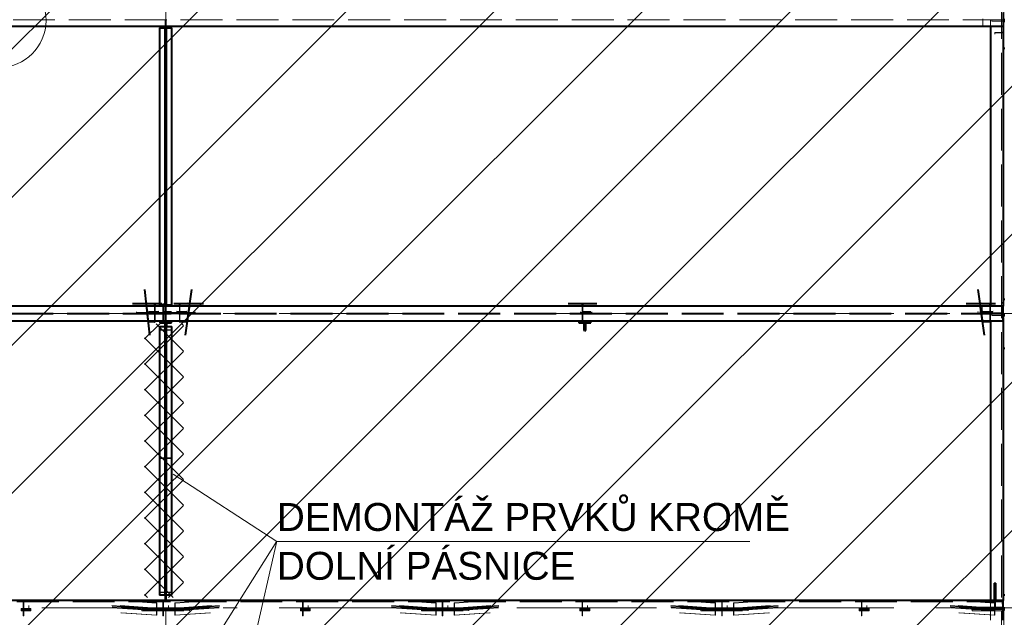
# Model space of a CAD drawing. Header units: metres. Extents: x 235 to 340, y 94 to 153.
# Tile 13 of 48: x 252 to 259, y 133 to 137. Entities that reach past the tile are written whole.
import ezdxf

# ---------------------------------------------------------------- set-up
doc = ezdxf.new("R2010")
doc.units = ezdxf.units.M
for name, pattern in [('__RA_15', [1.7, 1, -0.3, 0.1, -0.3]), ('__RA_2', [0.4, 0.3, -0.1]), ('__RA_4', [0.6, 0.3, -0.1, 0, -0.1, 0, -0.1])]:
    doc.linetypes.add(name, pattern=pattern)
for name, color, linetype, lineweight in [('OSY', 204, '__RA_15', 13), ('POPIS', 7, 'Continuous', 13), ('Standard', 7, 'Continuous', 40)]:
    doc.layers.add(name, color=color, linetype=linetype, lineweight=lineweight)
doc.styles.add('ARIAL', font='ARIAL.TTF')

msp = doc.modelspace()

# ---------------------------------------------------------------- linework, layer by layer
at = {"layer": 'OSY', "color": 204, "linetype": '__RA_15', "lineweight": 13}
for p, q in [((253.2656, 126.7921), (253.2656, 152.3201)), ((259.2656, 126.7921), (259.2656, 152.3201)), ((242.1779, 135.0197), (323.2759, 135.0197)), ((242.1779, 132.912), (323.2759, 132.912))]:
    msp.add_line(p, q, dxfattribs=at)
at = {"layer": 'Standard', "color": 1, "linetype": 'Continuous', "lineweight": 13}
for p, q in [((247.0536, 128.6216), (257.6671, 139.2351)), ((248.0146, 130.6433), (256.6065, 139.2351)), ((248.1143, 128.6216), (258.7278, 139.2351)), ((249.1749, 128.6216), (259.7884, 139.2351)), ((249.4169, 133.1062), (255.5458, 139.2351)), ((250.2356, 128.6216), (260.8491, 139.2351)), ((250.8191, 135.5691), (254.4851, 139.2351)), ((251.2963, 128.6216), (261.9098, 139.2351)), ((252.3569, 128.6216), (262.9704, 139.2351)), ((253.4176, 128.6216), (264.0311, 139.2351)), ((254.4782, 128.6216), (265.0917, 139.2351))]:
    msp.add_line(p, q, dxfattribs=at)
at = {"layer": 'Standard', "color": 136, "linetype": '__RA_2', "lineweight": 18}
for p, q in [((259.2496, 128.587), (259.2496, 138.7662)), ((251.7724, 137.1233), (259.2596, 137.1233)), ((253.2696, 137.1233), (253.2616, 137.1233)), ((253.2616, 137.1233), (253.2616, 137.0784)), ((253.2696, 137.0784), (253.2696, 137.1233)), ((259.1156, 137.1233), (259.1156, 137.1314)), ((259.1156, 137.0784), (259.1156, 137.1233)), ((259.1696, 137.1259), (259.1696, 137.0784)), ((259.1796, 137.1146), (259.1796, 137.1246)), ((259.2596, 137.1246), (259.1796, 137.1246)), ((259.1796, 137.1146), (259.2596, 137.1146)), ((253.2576, 135.0808), (253.2576, 137.0664)), ((253.2736, 137.0664), (253.2736, 135.0808)), ((259.2536, 137.0343), (259.1996, 137.0343)), ((259.1996, 137.0343), (259.1996, 137.0302)), ((259.1996, 137.0302), (259.1996, 137.0213)), ((259.1996, 137.0302), (259.2596, 137.0302)), ((259.2536, 137.0382), (259.2536, 137.0343)), ((259.2536, 137.03), (259.2536, 137.0343)), ((253.1859, 135.0727), (253.1859, 135.0289)), ((253.1896, 135.0353), (253.1896, 135.0727)), ((253.2456, 135.0889), (253.2456, 135.0925)), ((253.2456, 135.0889), (253.2456, 135.0808)), ((253.2516, 135.0889), (253.2456, 135.0889)), ((253.2456, 135.0727), (253.2456, 135.0291)), ((253.2516, 135.0889), (253.2516, 135.0925)), ((253.2516, 135.0808), (253.2516, 135.0889)), ((253.2516, 135.0351), (253.2516, 135.0727)), ((253.2616, 135.0727), (253.2616, 135.024)), ((253.2696, 135.024), (253.2696, 135.0727)), ((253.3635, 135.0727), (253.3635, 135.0355)), ((253.3666, 135.0291), (253.3666, 135.0727)), ((256.2456, 135.0727), (256.2456, 135.0291)), ((256.2516, 135.0351), (256.2516, 135.0727)), ((259.1096, 135.0727), (259.1096, 135.024)), ((259.1646, 135.0727), (259.1646, 135.0291)), ((259.1677, 135.0355), (259.1677, 135.0727)), ((259.1696, 135.0727), (259.1696, 134.9667)), ((259.2516, 135.0985), (259.2516, 135.0985)), ((259.2596, 135.0985), (259.2516, 135.0985)), ((259.2516, 135.0985), (259.2516, 135.0917)), ((259.2596, 135.0154), (250.5723, 135.0154)), ((259.2596, 135.024), (250.5772, 135.024)), ((253.0556, 135.0271), (253.0556, 135.0323)), ((253.0556, 135.0191), (253.0556, 135.0271)), ((253.4756, 135.0271), (253.0556, 135.0271)), ((253.0556, 135.0271), (253.4756, 135.0271)), ((253.4756, 135.0214), (253.0556, 135.0214)), ((253.0556, 135.0191), (253.4756, 135.0191)), ((253.1859, 135.0289), (253.1337, 135.0323)), ((253.1346, 135.0243), (253.1859, 135.0209)), ((253.1896, 135.0353), (253.1429, 135.0383)), ((253.1451, 135.0182), (253.1896, 135.0153)), ((253.1859, 135.0289), (253.2167, 135.0323)), ((253.2161, 135.0243), (253.1859, 135.0209)), ((253.1859, 135.0209), (253.1859, 134.9667)), ((253.217, 135.0383), (253.1896, 135.0353)), ((253.1896, 135.0153), (253.2157, 135.0182)), ((253.1896, 134.9667), (253.1896, 135.0153)), ((253.2456, 135.0291), (253.3056, 135.0291)), ((253.2456, 135.0243), (253.2456, 135.0211)), ((253.3056, 135.0211), (253.2456, 135.0211)), ((253.2456, 135.0211), (253.2456, 134.9667)), ((253.3056, 135.0351), (253.2516, 135.0351)), ((253.2516, 135.0182), (253.2516, 135.0152)), ((253.2516, 134.9667), (253.2516, 135.0152)), ((253.2516, 135.0152), (253.3056, 135.0152)), ((253.2616, 135.024), (253.2696, 135.024)), ((253.2696, 135.0154), (253.2616, 135.0154)), ((253.2616, 135.0154), (253.2616, 134.9667)), ((253.2696, 134.9667), (253.2696, 135.0154)), ((253.3056, 135.0351), (253.3056, 135.0383)), ((253.3056, 135.0291), (253.3056, 135.0351)), ((253.3056, 135.0211), (253.3056, 135.0243)), ((253.3056, 135.0152), (253.3056, 135.0211)), ((253.3635, 135.0355), (253.3433, 135.0383)), ((253.3436, 135.0323), (253.3666, 135.0291)), ((253.3666, 135.0211), (253.3441, 135.0243)), ((253.3444, 135.0182), (253.3635, 135.0156)), ((253.417, 135.0383), (253.3635, 135.0355)), ((253.3635, 135.0156), (253.4142, 135.0182)), ((253.3635, 135.0156), (253.3635, 134.9667)), ((253.4276, 135.0323), (253.3666, 135.0291)), ((253.3666, 135.0211), (253.4265, 135.0243)), ((253.3666, 134.9667), (253.3666, 135.0211)), ((253.4756, 135.0323), (253.4756, 135.0271)), ((253.4756, 135.0191), (253.4756, 135.0271)), ((256.2356, 135.0271), (256.2356, 135.0323)), ((256.2356, 135.0191), (256.2356, 135.0271)), ((256.3156, 135.0271), (256.2356, 135.0271)), ((256.2356, 135.0271), (256.3156, 135.0271)), ((256.3156, 135.0214), (256.2356, 135.0214)), ((256.2356, 135.0191), (256.3156, 135.0191)), ((256.2456, 135.0291), (256.3056, 135.0291)), ((256.2456, 135.0243), (256.2456, 135.0211)), ((256.3056, 135.0211), (256.2456, 135.0211)), ((256.2456, 135.0211), (256.2456, 134.9667)), ((256.3056, 135.0351), (256.2516, 135.0351)), ((256.2516, 135.0182), (256.2516, 135.0152)), ((256.2516, 134.9667), (256.2516, 135.0152)), ((256.2516, 135.0152), (256.3056, 135.0152)), ((256.3056, 135.0351), (256.3056, 135.0383)), ((256.3056, 135.0291), (256.3056, 135.0351)), ((256.3056, 135.0211), (256.3056, 135.0243)), ((256.3056, 135.0152), (256.3056, 135.0211)), ((256.3156, 135.0323), (256.3156, 135.0271)), ((256.3156, 135.0191), (256.3156, 135.0271)), ((259.1696, 135.0245), (259.0772, 135.0323)), ((259.0779, 135.0243), (259.1696, 135.0165)), ((259.1646, 135.0291), (259.1035, 135.0323)), ((259.1047, 135.0243), (259.1646, 135.0211)), ((259.1096, 135.024), (259.1096, 135.0154)), ((259.1096, 135.0154), (259.1096, 134.9667)), ((259.1677, 135.0355), (259.1142, 135.0383)), ((259.117, 135.0182), (259.1677, 135.0156)), ((259.1646, 135.0291), (259.1875, 135.0323)), ((259.1871, 135.0243), (259.1646, 135.0211)), ((259.1646, 135.0211), (259.1646, 134.9667)), ((259.1879, 135.0383), (259.1677, 135.0355)), ((259.1677, 135.0156), (259.1868, 135.0182)), ((259.1677, 134.9667), (259.1677, 135.0156)), ((259.2496, 135.0245), (259.1696, 135.0245)), ((259.1696, 135.0245), (259.2496, 135.0245)), ((259.2496, 135.0205), (259.1696, 135.0205)), ((259.1696, 135.0165), (259.2496, 135.0165)), ((259.1796, 135.0069), (259.1796, 135.0169)), ((259.2596, 135.0169), (259.1796, 135.0169)), ((259.1796, 135.0069), (259.2596, 135.0069)), ((253.1511, 134.964), (253.1896, 134.9615)), ((253.2576, 133.003), (253.2576, 134.9285)), ((253.2616, 134.9253), (253.2576, 134.9253)), ((253.2584, 134.9285), (253.2584, 134.8987)), ((253.2584, 134.909), (253.2616, 134.909)), ((253.2634, 134.9587), (253.2616, 134.9587)), ((253.2634, 134.8987), (253.2634, 134.9587)), ((253.2678, 134.9587), (253.2678, 134.8987)), ((253.2696, 134.9587), (253.2678, 134.9587)), ((253.2736, 134.9253), (253.2696, 134.9253)), ((253.2696, 134.909), (253.2728, 134.909)), ((253.2728, 134.8987), (253.2728, 134.9285)), ((253.2736, 134.9285), (253.2736, 133.003)), ((253.3635, 134.9618), (253.4067, 134.964)), ((259.1245, 134.964), (259.1677, 134.9618)), ((253.2576, 134.904), (253.2216, 134.904)), ((253.2216, 134.9017), (253.2616, 134.9017)), ((253.2584, 134.8987), (253.2634, 134.8987)), ((253.2678, 134.8987), (253.2728, 134.8987)), ((253.2696, 134.9017), (253.3096, 134.9017)), ((253.3096, 134.904), (253.2736, 134.904)), ((253.2616, 133.9858), (253.2216, 133.9858)), ((253.2216, 133.9818), (253.2576, 133.9818)), ((253.2576, 133.9458), (253.2616, 133.9458)), ((253.3096, 133.9858), (253.2696, 133.9858)), ((253.2696, 133.9458), (253.2736, 133.9458)), ((253.2736, 133.9818), (253.3096, 133.9818)), ((253.2616, 133.0245), (253.2216, 133.0245)), ((253.2216, 133.0221), (253.2576, 133.0221)), ((253.3096, 133.0245), (253.2696, 133.0245)), ((253.2736, 133.0221), (253.3096, 133.0221)), ((249.4001, 132.9558), (259.2596, 132.9558)), ((252.2456, 132.9421), (252.2456, 132.9647)), ((252.2456, 132.9421), (252.2456, 132.9023)), ((252.2496, 132.9421), (252.2456, 132.9421)), ((252.2496, 132.9421), (252.2496, 132.9647)), ((252.2496, 132.9063), (252.2496, 132.9421)), ((252.9347, 132.9647), (253.1985, 132.9467)), ((252.9411, 132.9647), (253.201, 132.947)), ((253.201, 132.947), (253.1985, 132.9467)), ((253.1985, 132.9467), (253.1985, 132.9108)), ((253.201, 132.9071), (253.201, 132.947)), ((253.2456, 132.9421), (253.2456, 132.9647)), ((253.2456, 132.9421), (253.2456, 132.9023)), ((253.2496, 132.9421), (253.2456, 132.9421)), ((253.2496, 132.9421), (253.2496, 132.9647)), ((253.2496, 132.9063), (253.2496, 132.9421)), ((253.3302, 132.947), (253.5901, 132.9647)), ((253.3302, 132.947), (253.3302, 132.9071)), ((253.3327, 132.9467), (253.3302, 132.947)), ((253.3327, 132.9467), (253.5965, 132.9647)), ((253.3327, 132.9108), (253.3327, 132.9467)), ((254.2456, 132.9421), (254.2456, 132.9647)), ((254.2456, 132.9421), (254.2456, 132.9023)), ((254.2496, 132.9421), (254.2456, 132.9421)), ((254.2496, 132.9421), (254.2496, 132.9647)), ((254.2496, 132.9063), (254.2496, 132.9421)), ((254.9347, 132.9647), (255.1985, 132.9467)), ((254.9411, 132.9647), (255.201, 132.947)), ((255.201, 132.947), (255.1985, 132.9467)), ((255.1985, 132.9467), (255.1985, 132.9108)), ((255.201, 132.9071), (255.201, 132.947)), ((255.2456, 132.9421), (255.2456, 132.9647)), ((255.2456, 132.9421), (255.2456, 132.9023)), ((255.2496, 132.9421), (255.2456, 132.9421)), ((255.2496, 132.9421), (255.2496, 132.9647)), ((255.2496, 132.9063), (255.2496, 132.9421)), ((255.3302, 132.947), (255.5901, 132.9647)), ((255.3302, 132.947), (255.3302, 132.9071)), ((255.3327, 132.9467), (255.3302, 132.947)), ((255.3327, 132.9467), (255.5965, 132.9647)), ((255.3327, 132.9108), (255.3327, 132.9467)), ((256.2456, 132.9421), (256.2456, 132.9647)), ((256.2456, 132.9421), (256.2456, 132.9023)), ((256.2496, 132.9421), (256.2456, 132.9421)), ((256.2496, 132.9421), (256.2496, 132.9647)), ((256.2496, 132.9063), (256.2496, 132.9421)), ((256.9347, 132.9647), (257.1985, 132.9467)), ((256.9411, 132.9647), (257.201, 132.947)), ((257.201, 132.947), (257.1985, 132.9467)), ((257.1985, 132.9467), (257.1985, 132.9108)), ((257.201, 132.9071), (257.201, 132.947)), ((257.2456, 132.9421), (257.2456, 132.9647)), ((257.2456, 132.9421), (257.2456, 132.9023)), ((257.2496, 132.9421), (257.2456, 132.9421)), ((257.2496, 132.9421), (257.2496, 132.9647)), ((257.2496, 132.9063), (257.2496, 132.9421)), ((257.3302, 132.947), (257.5901, 132.9647)), ((257.3302, 132.947), (257.3302, 132.9071)), ((257.3327, 132.9467), (257.3302, 132.947)), ((257.3327, 132.9467), (257.5965, 132.9647)), ((257.3327, 132.9108), (257.3327, 132.9467)), ((258.2456, 132.9421), (258.2456, 132.9647)), ((258.2456, 132.9421), (258.2456, 132.9023)), ((258.2496, 132.9421), (258.2456, 132.9421)), ((258.2496, 132.9421), (258.2496, 132.9647)), ((258.2496, 132.9063), (258.2496, 132.9421)), ((258.9347, 132.9647), (259.1985, 132.9467)), ((258.9411, 132.9647), (259.201, 132.947)), ((259.1696, 132.9648), (259.1696, 132.8248)), ((259.1976, 132.9751), (259.2056, 132.9751)), ((259.1976, 132.9148), (259.1976, 132.9648)), ((259.201, 132.947), (259.1985, 132.9467)), ((259.1985, 132.9467), (259.1985, 132.9108)), ((259.201, 132.9071), (259.201, 132.947)), ((259.2056, 132.9648), (259.2056, 132.9148)), ((259.2536, 132.9607), (259.2536, 132.9606)), ((259.2596, 132.9606), (259.2536, 132.9606)), ((259.2536, 132.9606), (259.2536, 132.9395)), ((252.2306, 132.8994), (252.2306, 132.9067)), ((252.3006, 132.9067), (252.2306, 132.9067)), ((252.3006, 132.8994), (252.2306, 132.8994)), ((252.2306, 132.8994), (252.2306, 132.8914)), ((252.2306, 132.8987), (252.3006, 132.8987)), ((252.2306, 132.8914), (252.3006, 132.8914)), ((252.2456, 132.9023), (252.2456, 132.8943)), ((252.2456, 132.9023), (252.2856, 132.9023)), ((252.2456, 132.8943), (252.2456, 132.8545)), ((252.2856, 132.8943), (252.2456, 132.8943)), ((252.2496, 132.9063), (252.2496, 132.8903)), ((252.2856, 132.9063), (252.2496, 132.9063)), ((252.2496, 132.8545), (252.2496, 132.8903)), ((252.2496, 132.8903), (252.2856, 132.8903)), ((252.2856, 132.9063), (252.2856, 132.9286)), ((252.2856, 132.9023), (252.2856, 132.9063)), ((252.2856, 132.8943), (252.2856, 132.9023)), ((252.2856, 132.8903), (252.2856, 132.8943)), ((252.3006, 132.9067), (252.3006, 132.8994)), ((252.3006, 132.8994), (252.3006, 132.8914)), ((252.881, 132.9286), (253.176, 132.9084)), ((253.176, 132.9045), (252.8814, 132.9246)), ((252.8822, 132.9166), (253.176, 132.8965)), ((253.176, 132.8925), (252.8827, 132.9125)), ((252.9386, 132.9286), (253.1985, 132.9108)), ((253.1985, 132.8949), (252.9403, 132.9125)), ((253.1985, 132.859), (252.9442, 132.8764)), ((252.9454, 132.9246), (253.201, 132.9071)), ((253.201, 132.8992), (252.9463, 132.9166)), ((253.201, 132.8593), (252.9506, 132.8764)), ((253.4356, 132.9125), (253.0956, 132.9125)), ((253.0956, 132.8992), (253.0956, 132.9125)), ((253.0956, 132.9045), (253.4356, 132.9045)), ((253.0956, 132.8993), (253.4356, 132.8993)), ((253.0956, 132.8913), (253.0956, 132.8992)), ((253.4356, 132.8992), (253.0956, 132.8992)), ((253.4356, 132.895), (253.0956, 132.895)), ((253.0956, 132.8913), (253.4356, 132.8913)), ((253.1985, 132.9108), (253.176, 132.9084)), ((253.176, 132.9084), (253.176, 132.9045)), ((253.176, 132.9045), (253.201, 132.9071)), ((253.201, 132.8992), (253.176, 132.8965)), ((253.176, 132.8965), (253.176, 132.8925)), ((253.176, 132.8925), (253.1985, 132.8949)), ((253.1985, 132.8949), (253.1985, 132.859)), ((253.201, 132.8593), (253.201, 132.8992)), ((253.2456, 132.9023), (253.2456, 132.8943)), ((253.2456, 132.9023), (253.2856, 132.9023)), ((253.2456, 132.8943), (253.2456, 132.8545)), ((253.2856, 132.8943), (253.2456, 132.8943)), ((253.2496, 132.9063), (253.2496, 132.8903)), ((253.2856, 132.9063), (253.2496, 132.9063)), ((253.2496, 132.8545), (253.2496, 132.8903)), ((253.2496, 132.8903), (253.2856, 132.8903)), ((253.2856, 132.9063), (253.2856, 132.9286)), ((253.2856, 132.9023), (253.2856, 132.9063)), ((253.2856, 132.8943), (253.2856, 132.9023)), ((253.2856, 132.8903), (253.2856, 132.8943)), ((253.3302, 132.9071), (253.5858, 132.9246)), ((253.5849, 132.9166), (253.3302, 132.8992)), ((253.3302, 132.9071), (253.3552, 132.9045)), ((253.3302, 132.8992), (253.3302, 132.8593)), ((253.3552, 132.8965), (253.3302, 132.8992)), ((253.5806, 132.8764), (253.3302, 132.8593)), ((253.3327, 132.9108), (253.5926, 132.9286)), ((253.5909, 132.9125), (253.3327, 132.8949)), ((253.3552, 132.9084), (253.3327, 132.9108)), ((253.3327, 132.859), (253.3327, 132.8949)), ((253.3327, 132.8949), (253.3552, 132.8925)), ((253.587, 132.8764), (253.3327, 132.859)), ((253.3552, 132.9084), (253.6502, 132.9286)), ((253.6498, 132.9246), (253.3552, 132.9045)), ((253.3552, 132.8965), (253.6489, 132.9166)), ((253.6485, 132.9125), (253.3552, 132.8925)), ((253.3552, 132.9045), (253.3552, 132.9084)), ((253.3552, 132.8925), (253.3552, 132.8965)), ((253.4356, 132.9125), (253.4356, 132.8992)), ((253.4356, 132.8913), (253.4356, 132.8992)), ((254.2306, 132.8994), (254.2306, 132.9067)), ((254.3006, 132.9067), (254.2306, 132.9067)), ((254.3006, 132.8994), (254.2306, 132.8994)), ((254.2306, 132.8994), (254.2306, 132.8914)), ((254.2306, 132.8987), (254.3006, 132.8987)), ((254.2306, 132.8914), (254.3006, 132.8914)), ((254.2456, 132.9023), (254.2456, 132.8943)), ((254.2456, 132.9023), (254.2856, 132.9023)), ((254.2456, 132.8943), (254.2456, 132.8545)), ((254.2856, 132.8943), (254.2456, 132.8943)), ((254.2496, 132.9063), (254.2496, 132.8903)), ((254.2856, 132.9063), (254.2496, 132.9063)), ((254.2496, 132.8545), (254.2496, 132.8903)), ((254.2496, 132.8903), (254.2856, 132.8903)), ((254.2856, 132.9063), (254.2856, 132.9286)), ((254.2856, 132.9023), (254.2856, 132.9063)), ((254.2856, 132.8943), (254.2856, 132.9023)), ((254.2856, 132.8903), (254.2856, 132.8943)), ((254.3006, 132.9067), (254.3006, 132.8994)), ((254.3006, 132.8994), (254.3006, 132.8914)), ((254.881, 132.9286), (255.176, 132.9084)), ((255.176, 132.9045), (254.8814, 132.9246)), ((254.8822, 132.9166), (255.176, 132.8965)), ((255.176, 132.8925), (254.8827, 132.9125)), ((254.9386, 132.9286), (255.1985, 132.9108)), ((255.1985, 132.8949), (254.9403, 132.9125)), ((255.1985, 132.859), (254.9442, 132.8764)), ((254.9454, 132.9246), (255.201, 132.9071)), ((255.201, 132.8992), (254.9463, 132.9166)), ((255.201, 132.8593), (254.9506, 132.8764)), ((255.4356, 132.9125), (255.0956, 132.9125)), ((255.0956, 132.8992), (255.0956, 132.9125)), ((255.0956, 132.9045), (255.4356, 132.9045)), ((255.0956, 132.8993), (255.4356, 132.8993)), ((255.0956, 132.8913), (255.0956, 132.8992)), ((255.4356, 132.8992), (255.0956, 132.8992)), ((255.4356, 132.895), (255.0956, 132.895)), ((255.0956, 132.8913), (255.4356, 132.8913)), ((255.1985, 132.9108), (255.176, 132.9084)), ((255.176, 132.9084), (255.176, 132.9045)), ((255.176, 132.9045), (255.201, 132.9071)), ((255.201, 132.8992), (255.176, 132.8965)), ((255.176, 132.8965), (255.176, 132.8925)), ((255.176, 132.8925), (255.1985, 132.8949)), ((255.1985, 132.8949), (255.1985, 132.859)), ((255.201, 132.8593), (255.201, 132.8992)), ((255.2456, 132.9023), (255.2456, 132.8943)), ((255.2456, 132.9023), (255.2856, 132.9023)), ((255.2456, 132.8943), (255.2456, 132.8545)), ((255.2856, 132.8943), (255.2456, 132.8943)), ((255.2496, 132.9063), (255.2496, 132.8903)), ((255.2856, 132.9063), (255.2496, 132.9063)), ((255.2496, 132.8545), (255.2496, 132.8903)), ((255.2496, 132.8903), (255.2856, 132.8903)), ((255.2856, 132.9063), (255.2856, 132.9286)), ((255.2856, 132.9023), (255.2856, 132.9063)), ((255.2856, 132.8943), (255.2856, 132.9023)), ((255.2856, 132.8903), (255.2856, 132.8943)), ((255.3302, 132.9071), (255.5858, 132.9246)), ((255.5849, 132.9166), (255.3302, 132.8992)), ((255.3302, 132.9071), (255.3552, 132.9045)), ((255.3302, 132.8992), (255.3302, 132.8593)), ((255.3552, 132.8965), (255.3302, 132.8992)), ((255.5806, 132.8764), (255.3302, 132.8593)), ((255.3327, 132.9108), (255.5926, 132.9286)), ((255.5909, 132.9125), (255.3327, 132.8949)), ((255.3552, 132.9084), (255.3327, 132.9108)), ((255.3327, 132.859), (255.3327, 132.8949)), ((255.3327, 132.8949), (255.3552, 132.8925)), ((255.587, 132.8764), (255.3327, 132.859)), ((255.3552, 132.9084), (255.6502, 132.9286)), ((255.6498, 132.9246), (255.3552, 132.9045)), ((255.3552, 132.8965), (255.6489, 132.9166)), ((255.6485, 132.9125), (255.3552, 132.8925)), ((255.3552, 132.9045), (255.3552, 132.9084)), ((255.3552, 132.8925), (255.3552, 132.8965)), ((255.4356, 132.9125), (255.4356, 132.8992)), ((255.4356, 132.8913), (255.4356, 132.8992)), ((256.2306, 132.8994), (256.2306, 132.9067)), ((256.3006, 132.9067), (256.2306, 132.9067)), ((256.3006, 132.8994), (256.2306, 132.8994)), ((256.2306, 132.8994), (256.2306, 132.8914)), ((256.2306, 132.8987), (256.3006, 132.8987)), ((256.2306, 132.8914), (256.3006, 132.8914)), ((256.2456, 132.9023), (256.2456, 132.8943)), ((256.2456, 132.9023), (256.2856, 132.9023)), ((256.2456, 132.8943), (256.2456, 132.8545)), ((256.2856, 132.8943), (256.2456, 132.8943)), ((256.2496, 132.9063), (256.2496, 132.8903)), ((256.2856, 132.9063), (256.2496, 132.9063)), ((256.2496, 132.8545), (256.2496, 132.8903)), ((256.2496, 132.8903), (256.2856, 132.8903)), ((256.2856, 132.9063), (256.2856, 132.9286)), ((256.2856, 132.9023), (256.2856, 132.9063)), ((256.2856, 132.8943), (256.2856, 132.9023)), ((256.2856, 132.8903), (256.2856, 132.8943)), ((256.3006, 132.9067), (256.3006, 132.8994)), ((256.3006, 132.8994), (256.3006, 132.8914)), ((256.881, 132.9286), (257.176, 132.9084)), ((257.176, 132.9045), (256.8814, 132.9246)), ((256.8822, 132.9166), (257.176, 132.8965)), ((257.176, 132.8925), (256.8827, 132.9125)), ((256.9386, 132.9286), (257.1985, 132.9108)), ((257.1985, 132.8949), (256.9403, 132.9125)), ((257.1985, 132.859), (256.9442, 132.8764)), ((256.9454, 132.9246), (257.201, 132.9071)), ((257.201, 132.8992), (256.9463, 132.9166)), ((257.201, 132.8593), (256.9506, 132.8764)), ((257.4356, 132.9125), (257.0956, 132.9125)), ((257.0956, 132.8992), (257.0956, 132.9125)), ((257.0956, 132.9045), (257.4356, 132.9045)), ((257.0956, 132.8993), (257.4356, 132.8993)), ((257.0956, 132.8913), (257.0956, 132.8992)), ((257.4356, 132.8992), (257.0956, 132.8992)), ((257.4356, 132.895), (257.0956, 132.895)), ((257.0956, 132.8913), (257.4356, 132.8913)), ((257.1985, 132.9108), (257.176, 132.9084)), ((257.176, 132.9084), (257.176, 132.9045)), ((257.176, 132.9045), (257.201, 132.9071)), ((257.201, 132.8992), (257.176, 132.8965)), ((257.176, 132.8965), (257.176, 132.8925)), ((257.176, 132.8925), (257.1985, 132.8949)), ((257.1985, 132.8949), (257.1985, 132.859)), ((257.201, 132.8593), (257.201, 132.8992)), ((257.2456, 132.9023), (257.2456, 132.8943)), ((257.2456, 132.9023), (257.2856, 132.9023)), ((257.2456, 132.8943), (257.2456, 132.8545)), ((257.2856, 132.8943), (257.2456, 132.8943)), ((257.2496, 132.9063), (257.2496, 132.8903)), ((257.2856, 132.9063), (257.2496, 132.9063)), ((257.2496, 132.8545), (257.2496, 132.8903)), ((257.2496, 132.8903), (257.2856, 132.8903)), ((257.2856, 132.9063), (257.2856, 132.9286)), ((257.2856, 132.9023), (257.2856, 132.9063)), ((257.2856, 132.8943), (257.2856, 132.9023)), ((257.2856, 132.8903), (257.2856, 132.8943)), ((257.3302, 132.9071), (257.5858, 132.9246)), ((257.5849, 132.9166), (257.3302, 132.8992)), ((257.3302, 132.9071), (257.3552, 132.9045)), ((257.3302, 132.8992), (257.3302, 132.8593)), ((257.3552, 132.8965), (257.3302, 132.8992)), ((257.5806, 132.8764), (257.3302, 132.8593)), ((257.3327, 132.9108), (257.5926, 132.9286)), ((257.5909, 132.9125), (257.3327, 132.8949)), ((257.3552, 132.9084), (257.3327, 132.9108)), ((257.3327, 132.859), (257.3327, 132.8949)), ((257.3327, 132.8949), (257.3552, 132.8925)), ((257.587, 132.8764), (257.3327, 132.859)), ((257.3552, 132.9084), (257.6502, 132.9286)), ((257.6498, 132.9246), (257.3552, 132.9045)), ((257.3552, 132.8965), (257.6489, 132.9166)), ((257.6485, 132.9125), (257.3552, 132.8925)), ((257.3552, 132.9045), (257.3552, 132.9084)), ((257.3552, 132.8925), (257.3552, 132.8965)), ((257.4356, 132.9125), (257.4356, 132.8992)), ((257.4356, 132.8913), (257.4356, 132.8992)), ((258.2306, 132.8994), (258.2306, 132.9067)), ((258.3006, 132.9067), (258.2306, 132.9067)), ((258.3006, 132.8994), (258.2306, 132.8994)), ((258.2306, 132.8994), (258.2306, 132.8914)), ((258.2306, 132.8987), (258.3006, 132.8987)), ((258.2306, 132.8914), (258.3006, 132.8914)), ((258.2456, 132.9023), (258.2456, 132.8943)), ((258.2456, 132.9023), (258.2856, 132.9023)), ((258.2456, 132.8943), (258.2456, 132.8545)), ((258.2856, 132.8943), (258.2456, 132.8943)), ((258.2496, 132.9063), (258.2496, 132.8903)), ((258.2856, 132.9063), (258.2496, 132.9063)), ((258.2496, 132.8545), (258.2496, 132.8903)), ((258.2496, 132.8903), (258.2856, 132.8903)), ((258.2856, 132.9063), (258.2856, 132.9286)), ((258.2856, 132.9023), (258.2856, 132.9063)), ((258.2856, 132.8943), (258.2856, 132.9023)), ((258.2856, 132.8903), (258.2856, 132.8943)), ((258.3006, 132.9067), (258.3006, 132.8994)), ((258.3006, 132.8994), (258.3006, 132.8914)), ((258.881, 132.9286), (259.176, 132.9084)), ((259.176, 132.9045), (258.8814, 132.9246)), ((258.8822, 132.9166), (259.176, 132.8965)), ((259.176, 132.8925), (258.8827, 132.9125)), ((258.9386, 132.9286), (259.1985, 132.9108)), ((259.1985, 132.8949), (258.9403, 132.9125)), ((259.1985, 132.859), (258.9442, 132.8764)), ((258.9454, 132.9246), (259.201, 132.9071)), ((259.201, 132.8992), (258.9463, 132.9166)), ((259.201, 132.8593), (258.9506, 132.8764)), ((259.2596, 132.9159), (259.0396, 132.9159)), ((259.0396, 132.8993), (259.0396, 132.9159)), ((259.0396, 132.908), (259.2596, 132.908)), ((259.0396, 132.8913), (259.0396, 132.8993)), ((259.2596, 132.8993), (259.0396, 132.8993)), ((259.0396, 132.8913), (259.2596, 132.8913)), ((259.1985, 132.9108), (259.176, 132.9084)), ((259.176, 132.9084), (259.176, 132.9045)), ((259.176, 132.9045), (259.201, 132.9071)), ((259.201, 132.8992), (259.176, 132.8965)), ((259.176, 132.8965), (259.176, 132.8925)), ((259.176, 132.8925), (259.1985, 132.8949)), ((259.1796, 132.8992), (259.1796, 132.9092)), ((259.2596, 132.9092), (259.1796, 132.9092)), ((259.1796, 132.9045), (259.2596, 132.9045)), ((259.1796, 132.9023), (259.2596, 132.9023)), ((259.1796, 132.8992), (259.2596, 132.8992)), ((259.1976, 132.9148), (259.2056, 132.9148)), ((259.1985, 132.8949), (259.1985, 132.859)), ((259.201, 132.8593), (259.201, 132.8992)), ((252.2456, 132.8545), (252.2496, 132.8545)), ((253.1985, 132.859), (253.201, 132.8593)), ((253.2456, 132.8545), (253.2496, 132.8545)), ((253.3302, 132.8593), (253.3327, 132.859)), ((254.2456, 132.8545), (254.2496, 132.8545)), ((255.1985, 132.859), (255.201, 132.8593)), ((255.2456, 132.8545), (255.2496, 132.8545)), ((255.3302, 132.8593), (255.3327, 132.859)), ((256.2456, 132.8545), (256.2496, 132.8545)), ((257.1985, 132.859), (257.201, 132.8593)), ((257.2456, 132.8545), (257.2496, 132.8545)), ((257.3302, 132.8593), (257.3327, 132.859)), ((258.2456, 132.8545), (258.2496, 132.8545)), ((259.1985, 132.859), (259.201, 132.8593))]:
    msp.add_line(p, q, dxfattribs=at)
at = {"layer": 'Standard', "color": 1, "linetype": 'Continuous', "lineweight": 40}
for p, q in [((259.2596, 137.1764), (259.2596, 137.0784)), ((259.2716, 137.1246), (259.2596, 137.1246)), ((259.2596, 137.1146), (259.2716, 137.1146)), ((251.7475, 137.0784), (259.2596, 137.0784)), ((253.2216, 137.0664), (253.2216, 135.0808)), ((253.2216, 137.0664), (253.2616, 137.0664)), ((253.2616, 137.0102), (253.2616, 137.0784)), ((253.2696, 137.0784), (253.2696, 137.0102)), ((253.2696, 137.0664), (253.3096, 137.0664)), ((253.3096, 135.0808), (253.3096, 137.0664)), ((259.1696, 137.0784), (259.1696, 135.0727)), ((259.2596, 137.0784), (259.2596, 135.0727)), ((253.2616, 135.1408), (253.2616, 137.0102)), ((253.2696, 137.0102), (253.2616, 137.0102)), ((253.2696, 137.0102), (253.2696, 135.1408)), ((259.2716, 136.9182), (259.2596, 136.9182)), ((253.2616, 135.1408), (253.2696, 135.1408)), ((253.2616, 135.0727), (253.2616, 135.1408)), ((253.2696, 135.1408), (253.2696, 135.0727)), ((259.2716, 135.1205), (259.2596, 135.1205)), ((259.2596, 135.0727), (250.6055, 135.0727)), ((253.1859, 135.0886), (253.127, 135.0925)), ((253.1896, 135.0891), (253.1368, 135.0925)), ((253.1896, 135.0891), (253.1859, 135.0886)), ((253.1859, 135.0886), (253.1859, 135.0727)), ((253.1896, 135.0727), (253.1896, 135.0891)), ((253.2616, 135.0808), (253.2216, 135.0808)), ((253.2456, 135.0808), (253.2456, 135.0727)), ((253.2516, 135.0727), (253.2516, 135.0808)), ((253.3096, 135.0808), (253.2696, 135.0808)), ((253.4246, 135.0925), (253.3635, 135.0893)), ((253.3666, 135.0889), (253.3635, 135.0893)), ((253.3635, 135.0893), (253.3635, 135.0727)), ((253.436, 135.0925), (253.3666, 135.0889)), ((253.3666, 135.0727), (253.3666, 135.0889)), ((256.2456, 135.0889), (256.2456, 135.0925)), ((256.2456, 135.0889), (256.2456, 135.0727)), ((256.2516, 135.0889), (256.2456, 135.0889)), ((256.2516, 135.0889), (256.2516, 135.0925)), ((256.2516, 135.0727), (256.2516, 135.0889)), ((259.1646, 135.0889), (259.0952, 135.0925)), ((259.1677, 135.0893), (259.1066, 135.0925)), ((259.1677, 135.0893), (259.1646, 135.0889)), ((259.1646, 135.0889), (259.1646, 135.0727)), ((259.1677, 135.0727), (259.1677, 135.0893)), ((259.2596, 134.9667), (259.2596, 135.0727)), ((259.2716, 135.0169), (259.2596, 135.0169)), ((259.2596, 135.0069), (259.2716, 135.0069)), ((259.2596, 134.9667), (250.5452, 134.9667)), ((253.1413, 134.964), (253.1859, 134.9611)), ((253.1859, 134.9667), (253.1859, 134.9611)), ((253.1859, 134.9611), (253.1896, 134.9615)), ((253.1896, 134.9615), (253.1896, 134.9667)), ((253.2216, 134.9285), (253.2216, 133.003)), ((253.2216, 134.9285), (253.2616, 134.9285)), ((253.2616, 134.9587), (253.2234, 134.9587)), ((253.2234, 134.9587), (253.2234, 134.9537)), ((253.2234, 134.9537), (253.2584, 134.9537)), ((253.2456, 134.9667), (253.2456, 134.9614)), ((253.2456, 134.9614), (253.2516, 134.9614)), ((253.2516, 134.9614), (253.2516, 134.9667)), ((253.2584, 134.9537), (253.2584, 134.9285)), ((253.2616, 134.8685), (253.2616, 134.9667)), ((253.2696, 134.9667), (253.2696, 134.8685)), ((253.3078, 134.9587), (253.2696, 134.9587)), ((253.2696, 134.9285), (253.3096, 134.9285)), ((253.2728, 134.9285), (253.2728, 134.9537)), ((253.2728, 134.9537), (253.3078, 134.9537)), ((253.3078, 134.9537), (253.3078, 134.9587)), ((253.3096, 133.003), (253.3096, 134.9285)), ((253.3635, 134.9667), (253.3635, 134.9618)), ((253.3635, 134.9618), (253.3666, 134.9613)), ((253.3666, 134.9613), (253.3666, 134.9667)), ((253.3666, 134.9613), (253.4181, 134.964)), ((256.2634, 134.9587), (256.2234, 134.9587)), ((256.2234, 134.9587), (256.2234, 134.9537)), ((256.2234, 134.9537), (256.2584, 134.9537)), ((256.2456, 134.9667), (256.2456, 134.9614)), ((256.2456, 134.9614), (256.2516, 134.9614)), ((256.2516, 134.9614), (256.2516, 134.9667)), ((256.2584, 134.9537), (256.2584, 134.8987)), ((256.2634, 134.8987), (256.2634, 134.9587)), ((256.2678, 134.9587), (256.2678, 134.8987)), ((256.3078, 134.9587), (256.2678, 134.9587)), ((256.2728, 134.8987), (256.2728, 134.9537)), ((256.2728, 134.9537), (256.3078, 134.9537)), ((256.3078, 134.9537), (256.3078, 134.9587)), ((259.113, 134.964), (259.1646, 134.9613)), ((259.1646, 134.9667), (259.1646, 134.9613)), ((259.1646, 134.9613), (259.1677, 134.9618)), ((259.1677, 134.9618), (259.1677, 134.9667)), ((259.1696, 134.9667), (259.1696, 132.9648)), ((259.2596, 134.9667), (259.2596, 132.9648)), ((253.2616, 133.063), (253.2616, 134.8685)), ((253.2696, 134.8685), (253.2616, 134.8685)), ((253.2696, 134.8685), (253.2696, 133.063)), ((256.2584, 134.8987), (256.2634, 134.8987)), ((256.2678, 134.8987), (256.2728, 134.8987)), ((259.2716, 134.7705), (259.2596, 134.7705)), ((253.2616, 133.9957), (253.2696, 133.9957)), ((253.2616, 133.9358), (253.2696, 133.9358)), ((259.1976, 132.9648), (259.1976, 133.0883)), ((259.2056, 133.0883), (259.1976, 133.0883)), ((259.2056, 133.0883), (259.2056, 132.9648)), ((253.2616, 133.003), (253.2216, 133.003)), ((253.2576, 133.003), (253.2576, 133.0011)), ((253.2616, 133.063), (253.2616, 132.9648)), ((253.2616, 133.063), (253.2696, 133.063)), ((253.2696, 132.9648), (253.2696, 133.063)), ((253.3096, 133.003), (253.2696, 133.003)), ((253.2736, 133.0011), (253.2736, 133.003)), ((259.2716, 133.0028), (259.2596, 133.0028)), ((259.2596, 132.9648), (249.4055, 132.9648)), ((253.2576, 133.0011), (253.2616, 133.0011)), ((253.2696, 133.0011), (253.2736, 133.0011)), ((259.2596, 132.8248), (259.2596, 132.9648)), ((259.2716, 132.9092), (259.2596, 132.9092)), ((259.2596, 132.8992), (259.2716, 132.8992))]:
    msp.add_line(p, q, dxfattribs=at)
at = {"layer": 'Standard', "color": 1, "linetype": '__RA_4', "lineweight": 40}
for p, q in [((253.1403, 134.9733), (253.1159, 135.1919)), ((253.4498, 135.1915), (253.4195, 134.9736)), ((259.1117, 134.9736), (259.0814, 135.1915)), ((253.027, 135.0925), (253.2368, 135.0925)), ((253.1524, 134.8647), (253.1299, 135.0661)), ((253.3246, 135.0925), (253.536, 135.0925)), ((253.4323, 135.0657), (253.4043, 134.865)), ((256.1456, 135.0925), (256.3516, 135.0925)), ((258.9952, 135.0925), (259.2066, 135.0925)), ((259.1268, 134.865), (259.0989, 135.0657))]:
    msp.add_line(p, q, dxfattribs=at)
at = {"layer": 'Standard', "color": 7, "linetype": 'Continuous', "lineweight": 13}
for p, q in [((253.1148, 134.8383), (253.2228, 134.9464)), ((253.1148, 134.6545), (253.3926, 134.9322)), ((253.198, 134.9464), (253.3926, 134.7518)), ((253.3818, 134.9464), (253.3926, 134.9356)), ((253.1148, 134.8457), (253.3926, 134.5679)), ((253.1148, 134.4706), (253.3926, 134.7484)), ((253.1148, 134.6618), (253.3926, 134.3841)), ((253.1148, 134.2868), (253.3926, 134.5645)), ((253.1148, 134.478), (253.3926, 134.2002)), ((253.1148, 134.1029), (253.3926, 134.3807)), ((253.1148, 134.2941), (253.3926, 134.0164)), ((253.1148, 133.9191), (253.3926, 134.1968)), ((253.1148, 134.1103), (253.3926, 133.8325)), ((253.1148, 133.7352), (253.3926, 134.013)), ((253.1148, 133.9264), (253.3926, 133.6487)), ((254.0616, 133.3868), (253.3188, 133.8691)), ((253.1148, 133.5514), (253.3926, 133.8291)), ((253.1148, 133.7426), (253.3926, 133.4648)), ((253.1148, 133.3675), (253.3926, 133.6453)), ((253.1148, 133.5587), (253.3926, 133.281)), ((253.1148, 133.1837), (253.3926, 133.4615)), ((253.1148, 133.3749), (253.3926, 133.0971)), ((254.0616, 133.3902), (253.298, 132.1789)), ((254.0616, 133.3902), (253.3209, 130.1347)), ((254.0616, 133.3868), (257.447, 133.3868)), ((253.1148, 132.9999), (253.3926, 133.2776)), ((253.1148, 133.191), (253.3189, 132.987)), ((253.2858, 132.987), (253.3926, 133.0938)), ((253.1148, 133.0072), (253.135, 132.987))]:
    msp.add_line(p, q, dxfattribs=at)
msp.add_circle((252.0718, 137.1187), 0.3369, dxfattribs=at)

# ---------------------------------------------------------------- texts
at = {"layer": 'POPIS', "color": 204, "linetype": 'Continuous', "lineweight": 13, "char_height": 0.2, "width": 0.09912, "attachment_point": 7, "style": 'ARIAL'}
for s, insert in [('\\W0.99;DEMONTÁŽ\\~PRVKŮ\\~KROMĚ', (254.0616, 133.4602)), ('\\W0.99;DOLNÍ\\~PÁSNICE', (254.0616, 133.1102))]:
    msp.add_mtext(s, dxfattribs=dict(at, insert=insert))

doc.saveas('drawing.dxf')
